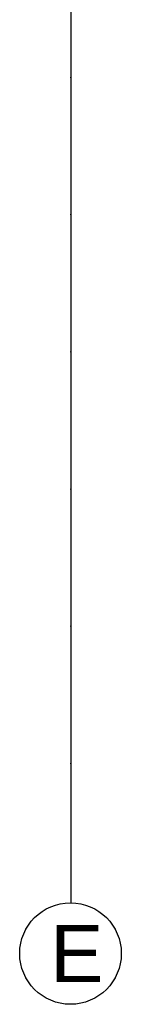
# Model space of a CAD drawing. Header units: millimetres. Extents: x -7023 to 53801, y 9849 to 33561.
# Tile 60 of 256: x 8164 to 8209, y 20593 to 21025. Entities that reach past the tile are written whole.
import ezdxf

# ---------------------------------------------------------------- set-up
doc = ezdxf.new("R2010")
doc.units = ezdxf.units.MM
doc.linetypes.add('DASHDOTX2', pattern=[2, 1, -0.5, 0, -0.5])
doc.layers.add('.IE_podklad', color=252, linetype='Continuous')
doc.layers.add('PROJEKT osie', color=251, linetype='DASHDOTX2', lineweight=9)
doc.styles.get("Standard").update_dxf_attribs({"font": 'arial.ttf'})

# ---------------------------------------------------------------- blocks, each defined once
blk = doc.blocks.new('OSIE DOMKU')
at = {"layer": 'PROJEKT osie', "ltscale": 30}
blk.add_line((-31062.61, 6226.35), (-31062.61, 4137.08), dxfattribs=at)
at = {"layer": 'PROJEKT osie', "linetype": 'Continuous'}
blk.add_circle((-31062.73, 4114.84), 22.24, dxfattribs=at)
at = {"layer": 'PROJEKT osie', "char_height": 25, "attachment_point": 1}
for insert, width in [((-31071.62, 4127.3), 28.9139), ((-31071.59, 4127.3), 492.1163)]:
    blk.add_mtext('E', dxfattribs=dict(at, insert=insert, width=width))

msp = doc.modelspace()

# ---------------------------------------------------------------- linework, layer by layer
at = {"layer": '.IE_podklad', "ltscale": 30}
msp.add_line((8186.46, 22727.1), (8186.46, 20637.84), dxfattribs=at)
at = {"layer": '.IE_podklad', "linetype": 'Continuous'}
msp.add_circle((8186.35, 20615.6), 22.24, dxfattribs=at)

# ---------------------------------------------------------------- block references
at = {"layer": '.IE_podklad'}
msp.add_blockref('OSIE DOMKU', (39249.07, 16500.76), dxfattribs=at)

# ---------------------------------------------------------------- texts
at = {"layer": '.IE_podklad', "char_height": 25, "attachment_point": 1}
for insert, width in [((8177.46, 20628.06), 28.9139), ((8177.48, 20628.06), 492.1163)]:
    msp.add_mtext('E', dxfattribs=dict(at, insert=insert, width=width))

doc.saveas('drawing.dxf')
